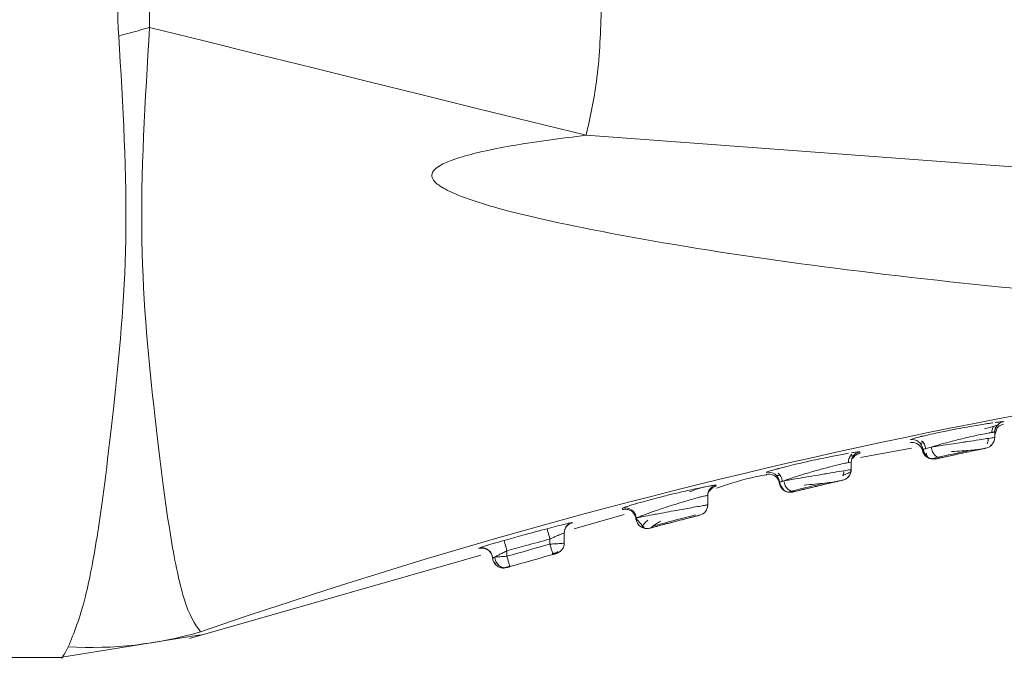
# Model space of a CAD drawing. Header units: millimetres. Extents: x -450 to 1926, y -64 to 425.
# Tile 32 of 41: x 1044.83 to 1058.56, y 155.53 to 164.47. Entities that reach past the tile are written whole.
import ezdxf

# ---------------------------------------------------------------- set-up
doc = ezdxf.new("R2010")
doc.units = ezdxf.units.MM
doc.linetypes.add('SLD-Solid', pattern=[0])

msp = doc.modelspace()

# ---------------------------------------------------------------- linework, layer by layer
at = {"color": 7, "linetype": 'SLD-Solid', "lineweight": 18}
for p, q in [((1067.927, 161.74), (1052.732, 162.863)), ((1058.309, 158.843), (1058.337, 158.847)), ((1058.549, 158.872), (1058.549, 158.873)), ((1058.461, 158.787), (1058.427, 158.688)), ((1058.427, 158.725), (1058.427, 158.652)), ((1058.435, 158.775), (1058.441, 158.777)), ((1057.247, 158.621), (1057.247, 158.621)), ((1058.42, 158.619), (1058.423, 158.621)), ((1058.427, 158.652), (1058.427, 158.652)), ((1056.556, 158.373), (1057.268, 158.504)), ((1058.308, 158.506), (1058.308, 158.505)), ((1058.37, 158.535), (1058.373, 158.551)), ((1056.427, 158.307), (1056.427, 158.205)), ((1056.435, 158.355), (1056.461, 158.379)), ((1057.5, 158.366), (1057.607, 158.356)), ((1057.537, 158.356), (1057.546, 158.353)), ((1057.563, 158.361), (1057.639, 158.377)), ((1057.608, 158.354), (1057.602, 158.353)), ((1055.243, 158.167), (1055.243, 158.167)), ((1056.427, 158.205), (1056.427, 158.205)), ((1055.426, 158.03), (1055.427, 158.027)), ((1056.311, 158.059), (1056.311, 158.059)), ((1056.374, 158.091), (1056.374, 158.106)), ((1054.434, 157.891), (1054.458, 157.92)), ((1055.535, 157.894), (1055.545, 157.892)), ((1055.561, 157.895), (1055.601, 157.904)), ((1055.593, 157.906), (1055.601, 157.905)), ((1055.598, 157.891), (1055.611, 157.893)), ((1054.427, 157.843), (1054.427, 157.715)), ((1053.24, 157.668), (1053.239, 157.65)), ((1054.427, 157.715), (1054.427, 157.715)), ((1052.562, 157.381), (1053.259, 157.58)), ((1053.425, 157.529), (1053.551, 157.386)), ((1052.427, 157.324), (1052.427, 157.181)), ((1052.434, 157.371), (1052.457, 157.411)), ((1053.615, 157.388), (1053.615, 157.388)), ((1052.227, 157.237), (1052.227, 157.167)), ((1051.259, 157.12), (1051.236, 157.111)), ((1051.236, 157.111), (1051.236, 157.107)), ((1051.627, 157.073), (1051.627, 156.998)), ((1047.202, 155.852), (1051.263, 157.011)), ((1051.422, 157.005), (1051.426, 156.975)), ((1051.426, 156.977), (1051.43, 156.966)), ((1051.426, 156.975), (1051.429, 156.954)), ((1052.305, 157.033), (1052.31, 157.035)), ((1052.317, 157.037), (1052.317, 157.037)), ((1051.536, 156.839), (1051.548, 156.836)), ((1051.552, 156.836), (1051.554, 156.835)), ((1051.558, 156.837), (1051.572, 156.841)), ((1051.617, 156.84), (1051.617, 156.84)), ((1051.666, 156.861), (1051.668, 156.854)), ((1045.395, 155.585), (1047.352, 155.902)), ((1047.354, 155.944), (1047.354, 155.944)), ((1033.427, 155.585), (1045.427, 155.585))]:
    msp.add_line(p, q, dxfattribs=at)
at = {"color": 7, "linetype": 'SLD-Solid', "lineweight": 18, "flags": 128}
for points in [[(1046.645, 164.366), (1047.405, 164.178), (1048.165, 163.991), (1048.925, 163.803), (1049.686, 163.615), (1050.447, 163.427), (1051.209, 163.239), (1051.97, 163.051), (1052.732, 162.863)], [(1054.427, 157.715), (1054.424, 157.691), (1054.424, 157.689)], [(1052.188, 157.382), (1052.188, 157.379), (1052.191, 157.37), (1052.194, 157.356), (1052.199, 157.338), (1052.205, 157.317), (1052.212, 157.292), (1052.219, 157.265), (1052.227, 157.237)], [(1051.586, 157.218), (1051.587, 157.214), (1051.59, 157.206), (1051.594, 157.192), (1051.599, 157.174), (1051.605, 157.152), (1051.611, 157.128), (1051.619, 157.101), (1051.627, 157.073)]]:
    msp.add_lwpolyline(points, dxfattribs=at)
at = {"color": 7, "linetype": 'SLD-Solid', "lineweight": 18}
for centre, radius, start, end in [((1002.039, 323.486), 165.254, 285.50504, 285.6597), ((1073.386, 80.726), 79.595, 93.93271, 109.08989), ((1058.576, 158.725), 0.15, 139.623, 179.9993), ((1057.277, 158.474), 0.15, 5.1451, 101.3663), ((1058.277, 158.652), 0.15, 282.0074, 360), ((1058.277, 158.652), 0.15, 282.0074, 0), ((1057.575, 158.501), 0.15, 185.1215, 282.4167), ((1056.576, 158.307), 0.15, 138.6002, 179.999), ((1055.277, 158.02), 0.15, 3.5045, 102.8521), ((1056.277, 158.205), 0.15, 283.1798, 0), ((1056.277, 158.205), 0.15, 310.6672, 360), ((1055.576, 158.039), 0.15, 183.4844, 238.8136), ((1056.277, 158.205), 0.15, 283.1798, 310.6672), ((1054.576, 157.843), 0.15, 137.7374, 179.999), ((1055.576, 158.039), 0.15, 258.2627, 283.5906), ((1053.277, 157.522), 0.15, 2.1491, 104.2976), ((1054.277, 157.715), 0.15, 284.3579, 360), ((1052.577, 157.324), 0.15, 104.9021, 179.9979), ((1051.277, 156.967), 0.15, 14.7505, 105.8046), ((1079.112, 60.693), 100.15, 105.5719, 105.92855), ((1079.112, 60.693), 100, 105.5719, 105.92855), ((1079.112, 60.693), 100, 105.5719, 105.92855), ((1051.576, 156.984), 0.15, 259.4005, 285.9583), ((1045.833, 161.159), 5.432, 266.6004, 286.2563)]:
    msp.add_arc(centre, radius, start, end, dxfattribs=at)
for points, knots in [([(1046.215, 164.246), (1046.21, 164.309), (1046.202, 164.422), (1046.201, 164.535), (1046.2, 164.585)], [0, 0, 0, 0, 0.561067, 1, 1, 1, 1]), ([(1046.645, 164.366), (1046.645, 164.407), (1046.644, 164.48), (1046.645, 164.553), (1046.645, 164.585)], [0, 0, 0, 0, 0.5563326, 1, 1, 1, 1]), ([(1052.941, 164.585), (1052.93, 164.258), (1052.91, 163.678), (1052.786, 163.111), (1052.732, 162.863)], [0, 0, 0, 0, 0.562892, 1, 1, 1, 1]), ([(1047.354, 155.944), (1047.276, 156.054), (1047.14, 156.248), (1046.917, 157.299), (1046.714, 158.919), (1046.463, 161.395), (1046.583, 163.352), (1046.645, 164.366)], [0, 0, 0, 0, 0.190168, 0.336226, 0.540876, 0.762003, 1, 1, 1, 1]), ([(1045.511, 155.737), (1045.592, 155.932), (1045.734, 156.277), (1045.949, 157.417), (1046.145, 159.034), (1046.382, 161.414), (1046.272, 163.281), (1046.215, 164.246)], [0, 0, 0, 0, 0.190009, 0.334651, 0.538338, 0.761528, 1, 1, 1, 1]), ([(1052.732, 162.863), (1052.206, 162.8), (1051.568, 162.722), (1050.888, 162.534), (1050.708, 162.457), (1050.631, 162.399), (1050.604, 162.37), (1050.587, 162.342), (1050.579, 162.311), (1050.583, 162.275), (1050.603, 162.236), (1050.641, 162.195), (1050.736, 162.124), (1050.933, 162.03), (1051.42, 161.86), (1052.39, 161.624), (1054.104, 161.301), (1056.465, 160.962), (1059.764, 160.61), (1063.618, 160.353), (1066.519, 160.304), (1067.927, 160.281)], [0, 0, 0, 0, 0.079633, 0.096416, 0.106506, 0.108989, 0.110947, 0.112535, 0.113904, 0.115836, 0.117972, 0.120667, 0.124353, 0.135955, 0.15357, 0.20236, 0.286651, 0.417176, 0.562519, 0.787792, 1, 1, 1, 1]), ([(1058.401, 158.857), (1058.384, 158.855), (1058.316, 158.845), (1058.178, 158.822), (1058.007, 158.792), (1057.836, 158.76), (1057.659, 158.724), (1057.519, 158.694), (1057.447, 158.677), (1057.417, 158.67), (1057.409, 158.668), (1057.407, 158.668), (1057.396, 158.665), (1057.39, 158.663), (1057.384, 158.662)], [0, 0, 0, 0, 0.069353, 0.27541, 0.393214, 0.520525, 0.710894, 0.848212, 0.932275, 0.954271, 0.960249, 0.961983, 0.96288, 1, 1, 1, 1]), ([(1058.549, 158.873), (1058.533, 158.868), (1058.499, 158.858), (1058.459, 158.823), (1058.432, 158.777), (1058.428, 158.742), (1058.427, 158.725)], [0, 0, 0, 0, 0.242329, 0.4999999, 0.7576709, 1, 1, 1, 1]), ([(1058.549, 158.873), (1058.547, 158.873), (1058.542, 158.875), (1058.503, 158.871), (1058.457, 158.865), (1058.435, 158.862)], [0, 0, 0, 0, 0.328596, 0.661875, 1, 1, 1, 1]), ([(1058.461, 158.785), (1058.474, 158.798), (1058.499, 158.824), (1058.533, 158.833), (1058.55, 158.838)], [0, 0, 0, 0, 0.515642, 1, 1, 1, 1]), ([(1058.385, 158.722), (1058.37, 158.72), (1058.336, 158.715), (1058.236, 158.695), (1058.108, 158.668), (1057.955, 158.631), (1057.793, 158.59), (1057.644, 158.55), (1057.574, 158.528), (1057.544, 158.519)], [0, 0, 0, 0, 0.104793, 0.247002, 0.402146, 0.526509, 0.706633, 0.875352, 1, 1, 1, 1]), ([(1058.287, 158.773), (1058.312, 158.78), (1058.362, 158.794), (1058.416, 158.809), (1058.454, 158.82), (1058.46, 158.822), (1058.463, 158.823)], [0, 0, 0, 0, 0.245839, 0.49446, 0.745805, 1, 1, 1, 1]), ([(1058.427, 158.725), (1058.425, 158.726), (1058.422, 158.728), (1058.391, 158.723), (1058.385, 158.722)], [0, 0, 0, 0, 0.775082, 1, 1, 1, 1]), ([(1058.389, 158.721), (1058.389, 158.734), (1058.39, 158.758), (1058.398, 158.787), (1058.407, 158.802), (1058.41, 158.807)], [0, 0, 0, 0, 0.401644, 0.784361, 1, 1, 1, 1]), ([(1058.389, 158.721), (1058.389, 158.734), (1058.39, 158.757), (1058.398, 158.787), (1058.407, 158.802), (1058.411, 158.807)], [0, 0, 0, 0, 0.400797, 0.782709, 1, 1, 1, 1]), ([(1058.411, 158.807), (1058.411, 158.807), (1058.431, 158.813), (1058.452, 158.819), (1058.459, 158.821), (1058.462, 158.823)], [0, 0, 0, 0, 0.025999, 0.534677, 1, 1, 1, 1]), ([(1058.427, 158.693), (1058.427, 158.692), (1058.427, 158.681), (1058.427, 158.704), (1058.427, 158.725)], [0, 0, 0, 0, 0.082605, 1, 1, 1, 1]), ([(1057.245, 158.578), (1057.256, 158.58), (1057.279, 158.584), (1057.321, 158.578), (1057.368, 158.556), (1057.403, 158.517), (1057.421, 158.479), (1057.424, 158.456), (1057.426, 158.444)], [0, 0, 0, 0, 0.136954, 0.267626, 0.5, 0.732374, 0.863046, 1, 1, 1, 1]), ([(1057.384, 158.662), (1057.345, 158.652), (1057.264, 158.632), (1057.253, 158.624), (1057.247, 158.621)], [0, 0, 0, 0, 0.482825, 1, 1, 1, 1]), ([(1057.389, 158.574), (1057.392, 158.574), (1057.399, 158.573), (1057.417, 158.575), (1057.435, 158.577), (1057.435, 158.577)], [0, 0, 0, 0, 0.469521, 0.985087, 1, 1, 1, 1]), ([(1057.409, 158.608), (1057.416, 158.601), (1057.431, 158.587), (1057.448, 158.559), (1057.461, 158.526), (1057.463, 158.503), (1057.464, 158.49)], [0, 0, 0, 0, 0.221191, 0.464098, 0.72557, 1, 1, 1, 1]), ([(1057.544, 158.519), (1057.57, 158.523), (1057.627, 158.532), (1057.744, 158.549), (1057.869, 158.569), (1057.974, 158.584), (1058.086, 158.601), (1058.207, 158.619), (1058.329, 158.638), (1058.411, 158.65), (1058.421, 158.652), (1058.427, 158.652)], [0, 0, 0, 0, 0.094141, 0.200375, 0.323982, 0.409646, 0.458094, 0.604791, 0.729109, 0.867138, 1, 1, 1, 1]), ([(1058.323, 158.563), (1058.326, 158.572), (1058.332, 158.59), (1058.336, 158.616), (1058.335, 158.632), (1058.334, 158.638)], [0, 0, 0, 0, 0.368775, 0.77289, 1, 1, 1, 1]), ([(1056.388, 158.432), (1056.374, 158.43), (1056.309, 158.419), (1056.176, 158.393), (1056.006, 158.358), (1055.837, 158.322), (1055.665, 158.283), (1055.526, 158.249), (1055.451, 158.23), (1055.417, 158.221), (1055.394, 158.215), (1055.384, 158.212), (1055.376, 158.21)], [0, 0, 0, 0, 0.054923, 0.260681, 0.379659, 0.509027, 0.692098, 0.827215, 0.914233, 0.939656, 0.952986, 1, 1, 1, 1]), ([(1056.389, 158.301), (1056.389, 158.314), (1056.389, 158.338), (1056.4, 158.371), (1056.415, 158.399), (1056.428, 158.413), (1056.434, 158.42)], [0, 0, 0, 0, 0.274666, 0.536296, 0.779137, 1, 1, 1, 1]), ([(1056.545, 158.454), (1056.543, 158.454), (1056.538, 158.455), (1056.499, 158.451), (1056.454, 158.444), (1056.432, 158.44)], [0, 0, 0, 0, 0.327456, 0.660734, 1, 1, 1, 1]), ([(1056.545, 158.454), (1056.529, 158.449), (1056.497, 158.438), (1056.459, 158.403), (1056.437, 158.373), (1056.435, 158.355), (1056.435, 158.355)], [0, 0, 0, 0, 0.320102, 0.659689, 0.999277, 1, 1, 1, 1]), ([(1056.46, 158.378), (1056.472, 158.391), (1056.496, 158.416), (1056.53, 158.426), (1056.546, 158.431)], [0, 0, 0, 0, 0.515088, 1, 1, 1, 1]), ([(1056.545, 158.432), (1056.545, 158.432), (1056.545, 158.424), (1056.545, 158.439), (1056.545, 158.454)], [0, 0, 0, 0, 0.0700696, 1, 1, 1, 1]), ([(1057.422, 158.467), (1057.425, 158.457), (1057.431, 158.438), (1057.447, 158.41), (1057.469, 158.385), (1057.488, 158.373), (1057.498, 158.367)], [0, 0, 0, 0, 0.2297598, 0.4760271, 0.7346789, 1, 1, 1, 1]), ([(1057.426, 158.487), (1057.431, 158.489), (1057.441, 158.494), (1057.507, 158.51), (1057.544, 158.519)], [0, 0, 0, 0, 0.457521, 1, 1, 1, 1]), ([(1057.433, 158.496), (1057.435, 158.484), (1057.437, 158.461), (1057.451, 158.429), (1057.469, 158.403), (1057.484, 158.389), (1057.492, 158.383)], [0, 0, 0, 0, 0.274021, 0.535227, 0.778241, 1, 1, 1, 1]), ([(1057.443, 158.43), (1057.443, 158.43), (1057.447, 158.419), (1057.462, 158.402), (1057.485, 158.379), (1057.504, 158.369), (1057.512, 158.365)], [0, 0, 0, 0, 0.008127, 0.346696, 0.693805, 1, 1, 1, 1]), ([(1057.475, 158.434), (1057.478, 158.415), (1057.483, 158.388), (1057.508, 158.366), (1057.528, 158.359), (1057.538, 158.355)], [0, 0, 0, 0, 0.512596, 0.756452, 1, 1, 1, 1]), ([(1057.544, 158.519), (1057.545, 158.507), (1057.549, 158.484), (1057.561, 158.452), (1057.576, 158.426), (1057.594, 158.405), (1057.615, 158.388), (1057.638, 158.376), (1057.664, 158.369), (1057.682, 158.371), (1057.691, 158.372)], [0, 0, 0, 0, 0.136997, 0.267542, 0.389037, 0.500005, 0.61097, 0.732462, 0.863004, 1, 1, 1, 1]), ([(1057.634, 158.376), (1057.664, 158.383), (1057.724, 158.396), (1057.843, 158.422), (1057.971, 158.45), (1058.053, 158.467), (1058.094, 158.476)], [0, 0, 0, 0, 0.250298, 0.500282, 0.750119, 1, 1, 1, 1]), ([(1057.691, 158.372), (1057.709, 158.376), (1057.749, 158.385), (1057.83, 158.403), (1057.932, 158.425), (1058.044, 158.449), (1058.151, 158.472), (1058.238, 158.491), (1058.296, 158.503), (1058.304, 158.505), (1058.308, 158.506)], [0, 0, 0, 0, 0.092597, 0.200743, 0.324828, 0.459097, 0.595238, 0.730406, 0.865756, 1, 1, 1, 1]), ([(1058.308, 158.505), (1058.307, 158.505), (1058.305, 158.505), (1058.289, 158.502), (1058.256, 158.495), (1058.195, 158.481), (1058.094, 158.46), (1057.958, 158.431), (1057.806, 158.397), (1057.729, 158.381), (1057.691, 158.372)], [0, 0, 0, 0, 0.061647, 0.133405, 0.22224, 0.333845, 0.472371, 0.638681, 0.819589, 1, 1, 1, 1]), ([(1057.826, 158.456), (1057.874, 158.459), (1057.967, 158.466), (1058.095, 158.476), (1058.194, 158.484), (1058.227, 158.489), (1058.242, 158.492)], [0, 0, 0, 0, 0.271068, 0.530103, 0.774061, 1, 1, 1, 1]), ([(1056.385, 158.302), (1056.366, 158.299), (1056.325, 158.291), (1056.205, 158.262), (1056.05, 158.223), (1055.877, 158.174), (1055.714, 158.126), (1055.577, 158.081), (1055.517, 158.06), (1055.489, 158.049)], [0, 0, 0, 0, 0.116973, 0.256695, 0.413478, 0.565732, 0.716151, 0.867733, 1, 1, 1, 1]), ([(1056.427, 158.307), (1056.425, 158.308), (1056.422, 158.31), (1056.39, 158.303), (1056.385, 158.302)], [0, 0, 0, 0, 0.834748, 1, 1, 1, 1]), ([(1056.389, 158.301), (1056.389, 158.314), (1056.389, 158.338), (1056.398, 158.368), (1056.407, 158.383), (1056.411, 158.389)], [0, 0, 0, 0, 0.3985109, 0.7781126, 1, 1, 1, 1]), ([(1056.411, 158.389), (1056.412, 158.389), (1056.432, 158.395), (1056.453, 158.402), (1056.46, 158.405), (1056.464, 158.406)], [0, 0, 0, 0, 0.028722, 0.535954, 1, 1, 1, 1]), ([(1056.411, 158.389), (1056.412, 158.389), (1056.432, 158.395), (1056.453, 158.402), (1056.46, 158.405), (1056.464, 158.406)], [0, 0, 0, 0, 0.0294801, 0.5361063, 1, 1, 1, 1]), ([(1056.427, 158.286), (1056.427, 158.285), (1056.427, 158.278), (1056.427, 158.293), (1056.427, 158.307)], [0, 0, 0, 0, 0.074305, 1, 1, 1, 1]), ([(1057.602, 158.353), (1057.602, 158.353), (1057.6, 158.352), (1057.603, 158.353), (1057.606, 158.354)], [0, 0, 0, 0, 0.125629, 1, 1, 1, 1]), ([(1057.691, 158.372), (1057.664, 158.366), (1057.617, 158.356), (1057.61, 158.355), (1057.608, 158.354)], [0, 0, 0, 0, 0.581601, 1, 1, 1, 1]), ([(1057.608, 158.354), (1057.612, 158.355), (1057.62, 158.357), (1057.668, 158.367), (1057.691, 158.372)], [0, 0, 0, 0, 0.521306, 1, 1, 1, 1]), ([(1055.376, 158.21), (1055.339, 158.199), (1055.26, 158.177), (1055.249, 158.17), (1055.243, 158.167)], [0, 0, 0, 0, 0.470067, 1, 1, 1, 1]), ([(1055.407, 158.157), (1055.415, 158.15), (1055.43, 158.136), (1055.447, 158.108), (1055.461, 158.075), (1055.463, 158.05), (1055.464, 158.038)], [0, 0, 0, 0, 0.220725, 0.463543, 0.725232, 1, 1, 1, 1]), ([(1055.489, 158.049), (1055.508, 158.053), (1055.552, 158.06), (1055.653, 158.077), (1055.794, 158.101), (1055.968, 158.13), (1056.148, 158.16), (1056.3, 158.185), (1056.406, 158.202), (1056.42, 158.204), (1056.427, 158.205)], [0, 0, 0, 0, 0.0825, 0.181793, 0.299657, 0.434093, 0.575769, 0.717, 0.858821, 1, 1, 1, 1]), ([(1056.306, 158.127), (1056.309, 158.127), (1056.352, 158.141), (1056.403, 158.161), (1056.417, 158.172), (1056.424, 158.178)], [0, 0, 0, 0, 0.034783, 0.513583, 1, 1, 1, 1]), ([(1056.313, 158.117), (1056.315, 158.126), (1056.321, 158.145), (1056.323, 158.169), (1056.321, 158.184), (1056.321, 158.188)], [0, 0, 0, 0, 0.400908, 0.841473, 1, 1, 1, 1]), ([(1054.549, 157.948), (1054.733, 158.009), (1054.964, 158.084), (1055.202, 158.126), (1055.249, 158.134)], [0, 0, 0, 0, 0.801405, 1, 1, 1, 1]), ([(1055.241, 158.139), (1055.253, 158.141), (1055.276, 158.145), (1055.31, 158.14), (1055.341, 158.13), (1055.367, 158.114), (1055.389, 158.094), (1055.408, 158.068), (1055.422, 158.037), (1055.425, 158.013), (1055.426, 158.001)], [0, 0, 0, 0, 0.136997, 0.267594, 0.389104, 0.5, 0.610896, 0.732407, 0.863003, 1, 1, 1, 1]), ([(1055.386, 158.124), (1055.389, 158.124), (1055.397, 158.122), (1055.416, 158.124), (1055.433, 158.127), (1055.434, 158.127)], [0, 0, 0, 0, 0.469443, 0.984809, 1, 1, 1, 1]), ([(1055.426, 158.03), (1055.429, 158.031), (1055.435, 158.034), (1055.471, 158.044), (1055.489, 158.049)], [0, 0, 0, 0, 0.500909, 1, 1, 1, 1]), ([(1055.43, 158.037), (1055.431, 158.026), (1055.433, 158.005), (1055.444, 157.974), (1055.462, 157.944), (1055.48, 157.928), (1055.489, 157.92)], [0, 0, 0, 0, 0.227777, 0.473587, 0.733082, 1, 1, 1, 1]), ([(1055.489, 158.049), (1055.49, 158.037), (1055.493, 158.014), (1055.506, 157.981), (1055.523, 157.954), (1055.543, 157.933), (1055.567, 157.917), (1055.584, 157.907), (1055.593, 157.906), (1055.593, 157.906)], [0, 0, 0, 0, 0.187479, 0.365999, 0.531822, 0.682854, 0.83389, 0.999716, 1, 1, 1, 1]), ([(1055.593, 157.906), (1055.62, 157.912), (1055.673, 157.925), (1055.792, 157.954), (1055.927, 157.986), (1056.017, 158.007), (1056.062, 158.018)], [0, 0, 0, 0, 0.25054, 0.500587, 0.75032, 1, 1, 1, 1]), ([(1055.655, 157.904), (1055.669, 157.907), (1055.699, 157.914), (1055.77, 157.931), (1055.869, 157.955), (1055.99, 157.984), (1056.116, 158.014), (1056.222, 158.039), (1056.296, 158.056), (1056.306, 158.058), (1056.311, 158.059)], [0, 0, 0, 0, 0.0821052, 0.181397, 0.2996162, 0.4347317, 0.5770654, 0.7184616, 0.8597906, 1, 1, 1, 1]), ([(1056.311, 158.059), (1056.31, 158.059), (1056.308, 158.059), (1056.29, 158.054), (1056.251, 158.045), (1056.189, 158.031), (1056.108, 158.012), (1056.017, 157.99), (1055.896, 157.961), (1055.754, 157.927), (1055.688, 157.911), (1055.655, 157.904)], [0, 0, 0, 0, 0.060359, 0.131534, 0.221024, 0.334782, 0.426548, 0.531655, 0.646832, 0.824075, 1, 1, 1, 1]), ([(1055.769, 157.988), (1055.82, 157.993), (1055.919, 158.002), (1056.062, 158.017), (1056.176, 158.031), (1056.217, 158.038), (1056.236, 158.042)], [0, 0, 0, 0, 0.271529, 0.53075, 0.774616, 1, 1, 1, 1]), ([(1054.542, 157.989), (1054.539, 157.99), (1054.535, 157.991), (1054.496, 157.985), (1054.435, 157.974), (1054.326, 157.952), (1054.181, 157.921), (1054.012, 157.882), (1053.846, 157.843), (1053.676, 157.799), (1053.537, 157.762), (1053.462, 157.741), (1053.427, 157.731), (1053.386, 157.719), (1053.331, 157.702), (1053.259, 157.679), (1053.247, 157.672), (1053.24, 157.668)], [0, 0, 0, 0, 0.060747, 0.122593, 0.185575, 0.249635, 0.368452, 0.436493, 0.510081, 0.614537, 0.69179, 0.741759, 0.75649, 0.764365, 0.829929, 0.891129, 1, 1, 1, 1]), ([(1054.375, 157.961), (1054.372, 157.961), (1054.309, 157.95), (1054.239, 157.922), (1054.173, 157.895)], [0, 0, 0, 0, 0.053919, 1, 1, 1, 1]), ([(1054.542, 157.989), (1054.526, 157.984), (1054.494, 157.973), (1054.457, 157.938), (1054.431, 157.893), (1054.428, 157.859), (1054.427, 157.843)], [0, 0, 0, 0, 0.24289, 0.5, 0.75711, 1, 1, 1, 1]), ([(1054.459, 157.92), (1054.471, 157.933), (1054.494, 157.958), (1054.527, 157.969), (1054.542, 157.974)], [0, 0, 0, 0, 0.514543, 1, 1, 1, 1]), ([(1054.541, 157.975), (1054.541, 157.974), (1054.541, 157.969), (1054.542, 157.979), (1054.542, 157.989)], [0, 0, 0, 0, 0.082483, 1, 1, 1, 1]), ([(1055.457, 157.978), (1055.46, 157.967), (1055.466, 157.946), (1055.487, 157.92), (1055.514, 157.901), (1055.537, 157.894), (1055.548, 157.891)], [0, 0, 0, 0, 0.254747, 0.509939, 0.760071, 1, 1, 1, 1]), ([(1055.601, 157.905), (1055.608, 157.903), (1055.627, 157.899), (1055.645, 157.902), (1055.655, 157.904)], [0, 0, 0, 0, 0.41722, 1, 1, 1, 1]), ([(1055.611, 157.893), (1055.61, 157.893), (1055.607, 157.892), (1055.61, 157.893), (1055.611, 157.893)], [0, 0, 0, 0, 0.564416, 1, 1, 1, 1]), ([(1055.655, 157.904), (1055.641, 157.9), (1055.616, 157.894), (1055.613, 157.893), (1055.611, 157.893)], [0, 0, 0, 0, 0.5847, 1, 1, 1, 1]), ([(1055.611, 157.893), (1055.614, 157.894), (1055.618, 157.895), (1055.643, 157.901), (1055.655, 157.904)], [0, 0, 0, 0, 0.530381, 1, 1, 1, 1]), ([(1054.201, 157.79), (1054.171, 157.781), (1054.081, 157.755), (1053.907, 157.702), (1053.778, 157.659), (1053.714, 157.637)], [0, 0, 0, 0, 0.202469, 0.602877, 1, 1, 1, 1]), ([(1054.427, 157.843), (1054.425, 157.844), (1054.421, 157.845), (1054.391, 157.839), (1054.344, 157.828), (1054.28, 157.812), (1054.227, 157.797), (1054.201, 157.79)], [0, 0, 0, 0, 0.194381, 0.392042, 0.59361, 0.799673, 1, 1, 1, 1]), ([(1054.427, 157.829), (1054.427, 157.828), (1054.427, 157.823), (1054.427, 157.834), (1054.427, 157.843)], [0, 0, 0, 0, 0.081566, 1, 1, 1, 1]), ([(1053.238, 157.648), (1053.248, 157.65), (1053.269, 157.655), (1053.302, 157.652), (1053.336, 157.643), (1053.367, 157.625), (1053.393, 157.6), (1053.412, 157.571), (1053.424, 157.54), (1053.426, 157.518), (1053.426, 157.508)], [0, 0, 0, 0, 0.113819, 0.236706, 0.36648, 0.499995, 0.633511, 0.763288, 0.886178, 1, 1, 1, 1]), ([(1053.383, 157.626), (1053.386, 157.624), (1053.398, 157.613), (1053.412, 157.59), (1053.423, 157.559), (1053.425, 157.538), (1053.426, 157.528)], [0, 0, 0, 0, 0.1114889, 0.4257184, 0.723631, 1, 1, 1, 1]), ([(1053.714, 157.637), (1053.659, 157.618), (1053.552, 157.581), (1053.481, 157.549), (1053.457, 157.54), (1053.456, 157.539)], [0, 0, 0, 0, 0.491742, 0.96, 1, 1, 1, 1]), ([(1053.553, 157.557), (1053.597, 157.565), (1053.665, 157.577), (1053.794, 157.601), (1053.872, 157.615), (1053.918, 157.624)], [0, 0, 0, 0, 0.425752, 0.66603, 1, 1, 1, 1]), ([(1053.918, 157.624), (1053.969, 157.633), (1054.056, 157.649), (1054.181, 157.671), (1054.286, 157.69), (1054.368, 157.704), (1054.418, 157.714), (1054.424, 157.715), (1054.427, 157.715)], [0, 0, 0, 0, 0.193742, 0.332723, 0.513138, 0.684331, 0.84653, 1, 1, 1, 1]), ([(1052.538, 157.469), (1052.536, 157.469), (1052.532, 157.469), (1052.499, 157.461), (1052.433, 157.446), (1052.323, 157.418), (1052.231, 157.394), (1052.188, 157.382)], [0, 0, 0, 0, 0.146576, 0.301423, 0.488003, 0.755766, 1, 1, 1, 1]), ([(1052.458, 157.411), (1052.469, 157.424), (1052.492, 157.449), (1052.524, 157.46), (1052.539, 157.465)], [0, 0, 0, 0, 0.5139759, 1, 1, 1, 1]), ([(1052.538, 157.465), (1052.538, 157.465), (1052.538, 157.464), (1052.538, 157.466), (1052.538, 157.469)], [0, 0, 0, 0, 0.138045, 1, 1, 1, 1]), ([(1053.427, 157.528), (1053.429, 157.529), (1053.431, 157.529), (1053.462, 157.542), (1053.469, 157.545)], [0, 0, 0, 0, 0.795911, 1, 1, 1, 1]), ([(1053.467, 157.541), (1053.458, 157.54), (1053.432, 157.536), (1053.429, 157.531), (1053.427, 157.528)], [0, 0, 0, 0, 0.3234031, 1, 1, 1, 1]), ([(1053.427, 157.528), (1053.428, 157.516), (1053.431, 157.492), (1053.445, 157.46), (1053.464, 157.433), (1053.486, 157.413), (1053.513, 157.397), (1053.538, 157.387), (1053.555, 157.386), (1053.561, 157.385)], [0, 0, 0, 0, 0.172319, 0.335832, 0.487189, 0.624684, 0.764195, 0.917477, 1, 1, 1, 1]), ([(1053.456, 157.539), (1053.46, 157.54), (1053.482, 157.544), (1053.521, 157.551), (1053.553, 157.557)], [0, 0, 0, 0, 0.17403, 1, 1, 1, 1]), ([(1053.589, 157.499), (1053.573, 157.484), (1053.54, 157.454), (1053.517, 157.422), (1053.513, 157.399), (1053.533, 157.391), (1053.542, 157.387)], [0, 0, 0, 0, 0.262665, 0.517104, 0.763146, 1, 1, 1, 1]), ([(1053.615, 157.388), (1053.616, 157.389), (1053.619, 157.389), (1053.644, 157.396), (1053.693, 157.409), (1053.771, 157.43), (1053.876, 157.457), (1054.006, 157.491), (1054.123, 157.521), (1054.211, 157.544), (1054.268, 157.558), (1054.306, 157.568), (1054.311, 157.569), (1054.314, 157.57)], [0, 0, 0, 0, 0.058055, 0.128833, 0.221266, 0.309063, 0.41483, 0.536314, 0.663474, 0.747859, 0.832233, 0.916537, 1, 1, 1, 1]), ([(1054.314, 157.57), (1054.313, 157.57), (1054.31, 157.569), (1054.285, 157.563), (1054.236, 157.55), (1054.157, 157.53), (1054.052, 157.503), (1053.922, 157.469), (1053.805, 157.438), (1053.718, 157.416), (1053.66, 157.4), (1053.622, 157.39), (1053.617, 157.389), (1053.615, 157.388)], [0, 0, 0, 0, 0.057952, 0.128681, 0.221056, 0.308786, 0.414458, 0.535837, 0.662907, 0.747233, 0.831553, 0.915794, 1, 1, 1, 1]), ([(1053.643, 157.398), (1053.643, 157.398), (1053.642, 157.4), (1053.663, 157.419), (1053.706, 157.449), (1053.749, 157.476), (1053.771, 157.489)], [0, 0, 0, 0, 0.146683, 0.418615, 0.70433, 1, 1, 1, 1]), ([(1053.664, 157.42), (1053.707, 157.431), (1053.794, 157.454), (1053.959, 157.497), (1054.125, 157.54), (1054.212, 157.562), (1054.255, 157.573)], [0, 0, 0, 0, 0.250111, 0.499857, 0.74968, 1, 1, 1, 1]), ([(1052.188, 157.382), (1052.075, 157.352), (1051.874, 157.297), (1051.674, 157.242), (1051.586, 157.218)], [0, 0, 0, 0, 0.561946, 1, 1, 1, 1]), ([(1052.427, 157.324), (1052.424, 157.323), (1052.42, 157.323), (1052.383, 157.308), (1052.333, 157.285), (1052.277, 157.261), (1052.244, 157.245), (1052.227, 157.237)], [0, 0, 0, 0, 0.201947, 0.413133, 0.666685, 0.823407, 1, 1, 1, 1]), ([(1052.427, 157.32), (1052.427, 157.32), (1052.427, 157.319), (1052.427, 157.322), (1052.427, 157.324)], [0, 0, 0, 0, 0.1375547, 1, 1, 1, 1]), ([(1053.54, 157.389), (1053.544, 157.388), (1053.558, 157.383), (1053.584, 157.382), (1053.605, 157.386), (1053.615, 157.388)], [0, 0, 0, 0, 0.161621, 0.596702, 1, 1, 1, 1]), ([(1053.561, 157.385), (1053.566, 157.385), (1053.584, 157.382), (1053.602, 157.386), (1053.615, 157.388)], [0, 0, 0, 0, 0.322658, 1, 1, 1, 1]), ([(1051.586, 157.218), (1051.535, 157.203), (1051.433, 157.175), (1051.316, 157.139), (1051.276, 157.126), (1051.259, 157.12)], [0, 0, 0, 0, 0.3726474, 0.7330602, 1, 1, 1, 1]), ([(1052.227, 157.237), (1052.114, 157.207), (1051.914, 157.153), (1051.714, 157.097), (1051.627, 157.073)], [0, 0, 0, 0, 0.561944, 1, 1, 1, 1]), ([(1051.234, 157.106), (1051.244, 157.108), (1051.265, 157.113), (1051.299, 157.111), (1051.333, 157.102), (1051.364, 157.085), (1051.391, 157.061), (1051.411, 157.032), (1051.423, 157), (1051.425, 156.979), (1051.426, 156.969)], [0, 0, 0, 0, 0.113729, 0.236596, 0.366411, 0.5, 0.633589, 0.763404, 0.886271, 1, 1, 1, 1]), ([(1051.627, 157.073), (1051.607, 157.064), (1051.569, 157.045), (1051.508, 157.014), (1051.476, 156.996), (1051.457, 156.986)], [0, 0, 0, 0, 0.291381, 0.579711, 1, 1, 1, 1]), ([(1052.412, 157.178), (1052.412, 157.178), (1052.407, 157.177), (1052.37, 157.174), (1052.306, 157.171), (1052.253, 157.169), (1052.227, 157.167)], [0, 0, 0, 0, 0.014756, 0.343171, 0.671585, 1, 1, 1, 1]), ([(1052.27, 157.036), (1052.274, 157.038), (1052.285, 157.041), (1052.303, 157.046), (1052.324, 157.053), (1052.335, 157.056), (1052.341, 157.058)], [0, 0, 0, 0, 0.141872, 0.424258, 0.710144, 1, 1, 1, 1]), ([(1052.333, 157.064), (1052.333, 157.064), (1052.338, 157.06), (1052.337, 157.053), (1052.332, 157.045), (1052.327, 157.042), (1052.324, 157.04)], [0, 0, 0, 0, 0.000855, 0.517505, 0.763165, 1, 1, 1, 1]), ([(1052.427, 157.181), (1052.425, 157.165), (1052.422, 157.133), (1052.398, 157.089), (1052.366, 157.057), (1052.339, 157.047), (1052.328, 157.042)], [0, 0, 0, 0, 0.267499, 0.534997, 0.802496, 1, 1, 1, 1]), ([(1052.373, 157.067), (1052.379, 157.072), (1052.386, 157.078), (1052.388, 157.082), (1052.388, 157.083)], [0, 0, 0, 0, 0.89054, 1, 1, 1, 1]), ([(1051.426, 156.975), (1051.428, 156.976), (1051.431, 156.978), (1051.449, 156.983), (1051.457, 156.986)], [0, 0, 0, 0, 0.542921, 1, 1, 1, 1]), ([(1051.428, 156.979), (1051.429, 156.969), (1051.431, 156.947), (1051.443, 156.916), (1051.462, 156.886), (1051.481, 156.87), (1051.49, 156.863)], [0, 0, 0, 0, 0.227072, 0.472713, 0.732507, 1, 1, 1, 1]), ([(1051.45, 156.918), (1051.455, 156.908), (1051.464, 156.887), (1051.489, 156.862), (1051.519, 156.843), (1051.542, 156.838), (1051.554, 156.835)], [0, 0, 0, 0, 0.251449, 0.506748, 0.758551, 1, 1, 1, 1]), ([(1051.457, 156.986), (1051.459, 156.976), (1051.461, 156.955), (1051.473, 156.924), (1051.491, 156.894), (1051.514, 156.869), (1051.542, 156.85), (1051.571, 156.839), (1051.6, 156.836), (1051.617, 156.84), (1051.625, 156.842)], [0, 0, 0, 0, 0.113772, 0.23665, 0.366446, 0.5, 0.633555, 0.763351, 0.886228, 1, 1, 1, 1]), ([(1051.627, 156.998), (1051.632, 156.979), (1051.643, 156.941), (1051.656, 156.894), (1051.664, 156.866), (1051.665, 156.862), (1051.666, 156.861)], [0, 0, 0, 0, 0.296342, 0.592684, 0.889026, 1, 1, 1, 1]), ([(1052.263, 157.035), (1052.263, 157.035), (1052.267, 157.024), (1052.267, 157.023), (1052.267, 157.023)], [0, 0, 0, 0, 0.044151, 1, 1, 1, 1]), ([(1052.266, 157.023), (1052.27, 157.024), (1052.278, 157.026), (1052.29, 157.029), (1052.299, 157.032), (1052.303, 157.033), (1052.305, 157.033)], [0, 0, 0, 0, 0.2920179, 0.584062, 0.8759731, 1, 1, 1, 1]), ([(1052.317, 157.037), (1052.316, 157.037), (1052.315, 157.036), (1052.307, 157.034), (1052.298, 157.032), (1052.288, 157.029), (1052.278, 157.026), (1052.271, 157.024), (1052.267, 157.023)], [0, 0, 0, 0, 0.2167843, 0.4297251, 0.5750497, 0.7137954, 0.8530949, 1, 1, 1, 1]), ([(1052.33, 157.04), (1052.329, 157.04), (1052.329, 157.04), (1052.325, 157.039), (1052.319, 157.037), (1052.313, 157.036), (1052.31, 157.035)], [0, 0, 0, 0, 0.249091, 0.49963, 0.749925, 1, 1, 1, 1]), ([(1051.554, 156.835), (1051.565, 156.834), (1051.587, 156.832), (1051.607, 156.837), (1051.617, 156.84)], [0, 0, 0, 0, 0.518969, 1, 1, 1, 1]), ([(1051.596, 156.837), (1051.6, 156.839), (1051.609, 156.841), (1051.628, 156.846), (1051.649, 156.853), (1051.664, 156.857), (1051.672, 156.859)], [0, 0, 0, 0, 0.251228, 0.501437, 0.750878, 1, 1, 1, 1]), ([(1051.617, 156.84), (1051.618, 156.84), (1051.619, 156.84), (1051.623, 156.841), (1051.625, 156.842)], [0, 0, 0, 0, 0.51432, 1, 1, 1, 1]), ([(1051.625, 156.842), (1051.623, 156.841), (1051.618, 156.84), (1051.618, 156.84), (1051.617, 156.84)], [0, 0, 0, 0, 0.5566112, 1, 1, 1, 1]), ([(1051.625, 156.842), (1051.628, 156.843), (1051.632, 156.844), (1051.642, 156.847), (1051.654, 156.85), (1051.663, 156.853), (1051.668, 156.854)], [0, 0, 0, 0, 0.229085, 0.45991, 0.730436, 1, 1, 1, 1]), ([(1051.668, 156.854), (1051.664, 156.853), (1051.656, 156.851), (1051.645, 156.847), (1051.634, 156.844), (1051.628, 156.843), (1051.625, 156.842)], [0, 0, 0, 0, 0.230223, 0.458076, 0.731449, 1, 1, 1, 1]), ([(1045.427, 155.585), (1045.427, 155.585), (1045.398, 155.534), (1045.455, 155.635), (1045.511, 155.737)], [0, 0, 0, 0, 0.0000824, 1, 1, 1, 1])]:
    msp.add_open_spline(points, degree=3, knots=knots, dxfattribs=at)
for points in [[(1052.227, 157.167), (1052.253, 157.169), (1052.305, 157.171), (1052.371, 157.174), (1052.418, 157.178), (1052.424, 157.18), (1052.427, 157.181)], [(1052.227, 157.167), (1052.232, 157.148), (1052.242, 157.111), (1052.256, 157.063), (1052.265, 157.029), (1052.266, 157.025), (1052.267, 157.023)], [(1051.457, 156.986), (1051.467, 156.987), (1051.487, 156.989), (1051.529, 156.992), (1051.576, 156.995), (1051.61, 156.997), (1051.627, 156.998)]]:
    msp.add_open_spline(points, degree=3, dxfattribs=at)

doc.saveas('drawing.dxf')
